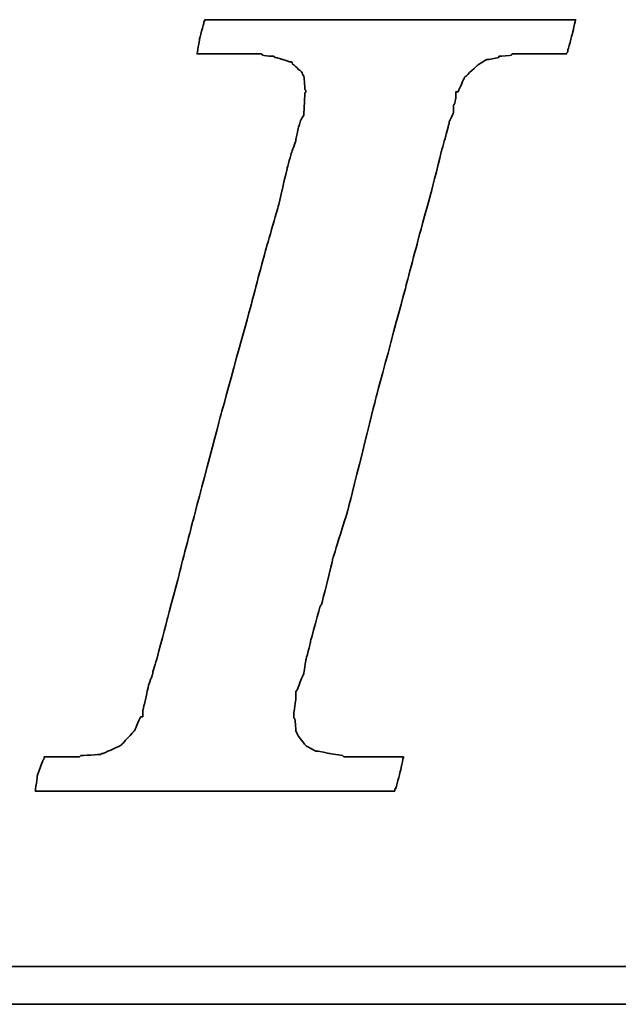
# Model space of a CAD drawing. Header units: millimetres. Extents: x 96 to 887, y 184 to 439.
# Tile 33 of 53: x 694.78 to 699.5, y 264.5 to 272.26. Entities that reach past the tile are written whole.
import ezdxf

# ---------------------------------------------------------------- set-up
doc = ezdxf.new("R2010")
doc.units = ezdxf.units.MM
doc.header["$LTSCALE"] = 0.15
doc.layers.add('DIM', color=4, linetype='CONTINUOUS')
doc.layers.add('layer 1', color=7, linetype='CONTINUOUS')

# ---------------------------------------------------------------- blocks, each defined once
blk = doc.blocks.new('TBI MOTION logo(完整正式版)')
at = {"layer": 'layer 1', "color": 22, "lineweight": 35}
for points, knots in [([(-40.59125, -7.94375), (-40.59125, -7.94375), (-40.97375, -7.94375), (-40.97375, -7.94375), (-40.97375, -7.94375), (-40.97375, -7.94375), (-41.38125, -7.94375), (-41.38125, -7.94375), (-41.38125, -7.94375), (-41.38125, -7.94375), (-41.54875, -7.94375), (-41.54875, -7.94375), (-41.54875, -7.94375), (-41.54875, -7.94375), (-41.59875, -7.94375), (-41.59875, -7.94375), (-41.59875, -7.94375), (-41.59875, -7.94375), (-41.88375, -7.94375), (-41.88375, -7.94375), (-41.88375, -7.94375), (-41.88375, -7.94375), (-41.90875, -7.91875), (-41.90875, -7.91875), (-41.90875, -7.91875), (-41.90875, -7.91875), (-42.19875, -7.87125), (-42.19875, -7.87125), (-42.19875, -7.87125), (-42.19875, -7.87125), (-42.43875, -7.82375), (-42.43875, -7.82375), (-42.43875, -7.82375), (-42.43875, -7.82375), (-42.45875, -7.82375), (-42.45875, -7.82375), (-42.45875, -7.82375), (-42.45875, -7.82375), (-42.48625, -7.82375), (-42.48625, -7.82375), (-42.48625, -7.82375), (-42.48625, -7.82375), (-42.67625, -7.72375), (-42.67625, -7.72375), (-42.67625, -7.72375), (-42.67625, -7.72375), (-42.70125, -7.70375), (-42.70125, -7.70375), (-42.70125, -7.70375), (-42.70125, -7.70375), (-42.72375, -7.67875), (-42.72375, -7.67875), (-42.72375, -7.67875), (-42.72375, -7.67875), (-42.86875, -7.48875), (-42.86875, -7.48875), (-42.86875, -7.48875), (-42.86875, -7.48875), (-42.89375, -7.43875), (-42.89375, -7.43875), (-42.89375, -7.43875), (-42.89375, -7.43875), (-42.91875, -7.38875), (-42.91875, -7.38875), (-42.91875, -7.38875), (-42.91875, -7.38875), (-42.93875, -7.12875), (-42.93875, -7.12875), (-42.93875, -7.12875), (-42.93875, -7.12875), (-42.96375, -7.10375), (-42.96375, -7.10375), (-42.96375, -7.10375), (-42.96375, -7.10375), (-42.96375, -7.05375), (-42.96375, -7.05375), (-42.96375, -7.05375), (-42.96375, -7.05375), (-42.96375, -7.00875), (-42.96375, -7.00875), (-42.96375, -7.00875), (-42.96375, -7.00875), (-42.91875, -6.69625), (-42.91875, -6.69625), (-42.91875, -6.69625), (-42.91875, -6.69625), (-42.91875, -6.62375), (-42.91875, -6.62375), (-42.91875, -6.62375), (-42.91875, -6.62375), (-42.91875, -6.59625), (-42.91875, -6.59625), (-42.91875, -6.59625), (-42.91875, -6.59625), (-42.91875, -6.57375), (-42.91875, -6.57375), (-42.91875, -6.57375), (-42.91875, -6.57375), (-42.91875, -6.52875), (-42.91875, -6.52875), (-42.91875, -6.52875), (-42.91875, -6.52875), (-42.89375, -6.50375), (-42.89375, -6.50375), (-42.89375, -6.50375), (-42.89375, -6.50375), (-42.84375, -6.38375), (-42.84375, -6.38375), (-42.84375, -6.38375), (-42.84375, -6.38375), (-42.84375, -6.35875), (-42.84375, -6.35875), (-42.84375, -6.35875), (-42.84375, -6.35875), (-42.74625, -6.14375), (-42.74625, -6.14375), (-42.74625, -6.14375), (-42.74625, -6.14375), (-42.70125, -5.85375), (-42.70125, -5.85375), (-42.70125, -5.85375), (-42.70125, -5.85375), (-42.60375, -5.47125), (-42.60375, -5.47125), (-42.60375, -5.47125), (-42.60375, -5.47125), (-42.60375, -5.44875), (-42.60375, -5.44875), (-42.60375, -5.44875), (-42.60375, -5.44875), (-42.38875, -4.67875), (-42.38875, -4.67875), (-42.38875, -4.67875), (-42.38875, -4.67875), (-42.36375, -4.65375), (-42.36375, -4.65375), (-42.36375, -4.65375), (-42.36375, -4.65375), (-42.12375, -3.69625), (-42.12375, -3.69625), (-42.12375, -3.69625), (-42.12375, -3.69625), (-42.12375, -3.67374), (-42.12375, -3.67374), (-42.12375, -3.67374), (-42.12375, -3.67374), (-41.78875, -2.59374), (-41.78875, -2.59374), (-41.78875, -2.59374), (-41.78875, -2.59374), (-41.18875, -0.19375), (-41.18875, -0.19375), (-41.18875, -0.19375), (-41.18875, -0.19375), (-40.54375, 2.20624), (-40.54375, 2.20624), (-40.54375, 2.20624), (-40.54375, 2.20624), (-40.25375, 3.30875), (-40.25375, 3.30875), (-40.25375, 3.30875), (-40.25375, 3.30875), (-39.98875, 4.27125), (-39.98875, 4.27125), (-39.98875, 4.27125), (-39.98875, 4.27125), (-39.77375, 5.13125), (-39.77375, 5.13125), (-39.77375, 5.13125), (-39.77375, 5.13125), (-39.67875, 5.47125), (-39.67875, 5.47125), (-39.67875, 5.47125), (-39.67875, 5.47125), (-39.60375, 5.75625), (-39.60375, 5.75625), (-39.60375, 5.75625), (-39.60375, 5.75625), (-39.60375, 5.78125), (-39.60375, 5.78125), (-39.60375, 5.78125), (-39.60375, 5.78125), (-39.50875, 5.97125), (-39.50875, 5.97125), (-39.50875, 5.97125), (-39.50875, 5.97125), (-39.50875, 6.13875), (-39.50875, 6.13875), (-39.50875, 6.13875), (-39.50875, 6.13875), (-39.48625, 6.16625), (-39.48625, 6.16625), (-39.48625, 6.16625), (-39.48625, 6.16625), (-39.46125, 6.28625), (-39.46125, 6.28625), (-39.46125, 6.28625), (-39.46125, 6.28625), (-39.46125, 6.42625), (-39.46125, 6.42625), (-39.46125, 6.42625), (-39.46125, 6.42625), (-39.41375, 6.42625), (-39.41375, 6.42625), (-39.41375, 6.42625), (-39.41375, 6.42625), (-39.29375, 6.69125), (-39.29375, 6.69125), (-39.29375, 6.69125), (-39.29375, 6.69125), (-39.26875, 6.74125), (-39.26875, 6.74125), (-39.26875, 6.74125), (-39.26875, 6.74125), (-39.24375, 6.76625), (-39.24375, 6.76625), (-39.24375, 6.76625), (-39.24375, 6.76625), (-38.98375, 7.00624), (-38.98375, 7.00624), (-38.98375, 7.00624), (-38.98375, 7.00624), (-38.95625, 7.02624), (-38.95625, 7.02624), (-38.95625, 7.02624), (-38.95625, 7.02624), (-38.78875, 7.12624), (-38.78875, 7.12624), (-38.78875, 7.12624), (-38.78875, 7.12624), (-38.76375, 7.12624), (-38.76375, 7.12624), (-38.76375, 7.12624), (-38.76375, 7.12624), (-38.74375, 7.12624), (-38.74375, 7.12624), (-38.74375, 7.12624), (-38.74375, 7.12624), (-38.52875, 7.17125), (-38.52875, 7.17125), (-38.52875, 7.17125), (-38.52875, 7.17125), (-38.52875, 7.19624), (-38.52875, 7.19624), (-38.52875, 7.19624), (-38.52875, 7.19624), (-38.50375, 7.19624), (-38.50375, 7.19624), (-38.50375, 7.19624), (-38.50375, 7.19624), (-38.26125, 7.21875), (-38.26125, 7.21875), (-38.26125, 7.21875), (-38.26125, 7.21875), (-38.23875, 7.24624), (-38.23875, 7.24624), (-38.23875, 7.24624), (-38.23875, 7.24624), (-38.21625, 7.24624), (-38.21625, 7.24624), (-38.21625, 7.24624), (-38.21625, 7.24624), (-38.18875, 7.24624), (-38.18875, 7.24624), (-38.18875, 7.24624), (-38.18875, 7.24624), (-37.90375, 7.24624), (-37.90375, 7.24624), (-37.90375, 7.24624), (-37.90375, 7.24624), (-37.85375, 7.24624), (-37.85375, 7.24624), (-37.85375, 7.24624), (-37.85375, 7.24624), (-37.75875, 7.24624), (-37.75875, 7.24624), (-37.75875, 7.24624), (-37.75875, 7.24624), (-37.42375, 7.24624), (-37.42375, 7.24624), (-37.42375, 7.24624), (-37.42375, 7.24624), (-37.08875, 7.24624), (-37.08875, 7.24624), (-37.08875, 7.24624), (-37.08875, 7.24624), (-37.06375, 7.24624), (-37.06375, 7.24624), (-37.06375, 7.24624), (-37.06375, 7.24624), (-37.06375, 7.26624), (-37.06375, 7.26624), (-37.06375, 7.26624), (-37.06375, 7.26624), (-37.03875, 7.29125), (-37.03875, 7.29125), (-37.03875, 7.29125), (-37.03875, 7.29125), (-37.03875, 7.31625), (-37.03875, 7.31625), (-37.03875, 7.31625), (-37.03875, 7.31625), (-36.94125, 7.67625), (-36.94125, 7.67625), (-36.94125, 7.67625), (-36.94125, 7.67625), (-36.86875, 7.98625), (-36.86875, 7.98625), (-36.86875, 7.98625), (-36.86875, 7.98625), (-36.98875, 7.98625), (-36.98875, 7.98625), (-36.98875, 7.98625), (-36.98875, 7.98625), (-37.42375, 7.98625), (-37.42375, 7.98625), (-37.42375, 7.98625), (-37.42375, 7.98625), (-37.94875, 7.98625), (-37.94875, 7.98625), (-37.94875, 7.98625), (-37.94875, 7.98625), (-38.57375, 7.98625), (-38.57375, 7.98625), (-38.57375, 7.98625), (-38.57375, 7.98625), (-39.29375, 7.98625), (-39.29375, 7.98625), (-39.29375, 7.98625), (-39.29375, 7.98625), (-40.82875, 7.98625), (-40.82875, 7.98625), (-40.82875, 7.98625), (-40.82875, 7.98625), (-42.36375, 7.98625), (-42.36375, 7.98625), (-42.36375, 7.98625), (-42.36375, 7.98625), (-43.08375, 7.98625), (-43.08375, 7.98625), (-43.08375, 7.98625), (-43.08375, 7.98625), (-43.70875, 7.98625), (-43.70875, 7.98625), (-43.70875, 7.98625), (-43.70875, 7.98625), (-44.23375, 7.98625), (-44.23375, 7.98625), (-44.23375, 7.98625), (-44.23375, 7.98625), (-44.66875, 7.98625), (-44.66875, 7.98625), (-44.66875, 7.98625), (-44.66875, 7.98625), (-44.88375, 7.98625), (-44.88375, 7.98625), (-44.88375, 7.98625), (-44.88375, 7.98625), (-44.90875, 7.94125), (-44.90875, 7.94125), (-44.90875, 7.94125), (-44.90875, 7.94125), (-44.90875, 7.91625), (-44.90875, 7.91625), (-44.90875, 7.91625), (-44.90875, 7.91625), (-45.00375, 7.55625), (-45.00375, 7.55625), (-45.00375, 7.55625), (-45.00375, 7.55625), (-45.05375, 7.24624), (-45.05375, 7.24624), (-45.05375, 7.24624), (-45.05375, 7.24624), (-44.61875, 7.24624), (-44.61875, 7.24624), (-44.61875, 7.24624), (-44.61875, 7.24624), (-44.11375, 7.24624), (-44.11375, 7.24624), (-44.11375, 7.24624), (-44.11375, 7.24624), (-43.99375, 7.24624), (-43.99375, 7.24624), (-43.99375, 7.24624), (-43.99375, 7.24624), (-43.94625, 7.24624), (-43.94625, 7.24624), (-43.94625, 7.24624), (-43.94625, 7.24624), (-43.92374, 7.24624), (-43.92374, 7.24624), (-43.92374, 7.24624), (-43.92374, 7.24624), (-43.65875, 7.24624), (-43.65875, 7.24624), (-43.65875, 7.24624), (-43.65875, 7.24624), (-43.63875, 7.21875), (-43.63875, 7.21875), (-43.63875, 7.21875), (-43.63875, 7.21875), (-43.46875, 7.19624), (-43.46875, 7.19624), (-43.46875, 7.19624), (-43.46875, 7.19624), (-43.39875, 7.19624), (-43.39875, 7.19624), (-43.39875, 7.19624), (-43.39875, 7.19624), (-43.37125, 7.17125), (-43.37125, 7.17125), (-43.37125, 7.17125), (-43.37125, 7.17125), (-43.34875, 7.17125), (-43.34875, 7.17125), (-43.34875, 7.17125), (-43.34875, 7.17125), (-43.20375, 7.12624), (-43.20375, 7.12624), (-43.20375, 7.12624), (-43.20375, 7.12624), (-43.05875, 7.07624), (-43.05875, 7.07624), (-43.05875, 7.07624), (-43.05875, 7.07624), (-43.01375, 7.07624), (-43.01375, 7.07624), (-43.01375, 7.07624), (-43.01375, 7.07624), (-42.98875, 7.02624), (-42.98875, 7.02624), (-42.98875, 7.02624), (-42.98875, 7.02624), (-42.79875, 6.86125), (-42.79875, 6.86125), (-42.79875, 6.86125), (-42.79875, 6.86125), (-42.77375, 6.81125), (-42.77375, 6.81125), (-42.77375, 6.81125), (-42.77375, 6.81125), (-42.74625, 6.76625), (-42.74625, 6.76625), (-42.74625, 6.76625), (-42.74625, 6.76625), (-42.72375, 6.47625), (-42.72375, 6.47625), (-42.72375, 6.47625), (-42.72375, 6.47625), (-42.70125, 6.45124), (-42.70125, 6.45124), (-42.70125, 6.45124), (-42.70125, 6.45124), (-42.70125, 6.42625), (-42.70125, 6.42625), (-42.70125, 6.42625), (-42.70125, 6.42625), (-42.72375, 6.40625), (-42.72375, 6.40625), (-42.72375, 6.40625), (-42.72375, 6.40625), (-42.74625, 5.97125), (-42.74625, 5.97125), (-42.74625, 5.97125), (-42.74625, 5.97125), (-42.74625, 5.94625), (-42.74625, 5.94625), (-42.74625, 5.94625), (-42.74625, 5.94625), (-42.74625, 5.92625), (-42.74625, 5.92625), (-42.74625, 5.92625), (-42.74625, 5.92625), (-42.77375, 5.87625), (-42.77375, 5.87625), (-42.77375, 5.87625), (-42.77375, 5.87625), (-42.81875, 5.80625), (-42.81875, 5.80625), (-42.81875, 5.80625), (-42.81875, 5.80625), (-42.86875, 5.63625), (-42.86875, 5.63625), (-42.86875, 5.63625), (-42.86875, 5.63625), (-42.91875, 5.39625), (-42.91875, 5.39625), (-42.91875, 5.39625), (-42.91875, 5.39625), (-42.91875, 5.37124), (-42.91875, 5.37124), (-42.91875, 5.37124), (-42.91875, 5.37124), (-43.01375, 5.10874), (-43.01375, 5.10874), (-43.01375, 5.10874), (-43.01375, 5.10874), (-43.10875, 4.77124), (-43.10875, 4.77124), (-43.10875, 4.77124), (-43.10875, 4.77124), (-43.29875, 3.95625), (-43.29875, 3.95625), (-43.29875, 3.95625), (-43.29875, 3.95625), (-43.58875, 2.95125), (-43.58875, 2.95125), (-43.58875, 2.95125), (-43.58875, 2.95125), (-43.87375, 1.87125), (-43.87375, 1.87125), (-43.87375, 1.87125), (-43.87375, 1.87125), (-44.52625, -0.50374), (-44.52625, -0.50374), (-44.52625, -0.50374), (-44.52625, -0.50374), (-45.14875, -2.85375), (-45.14875, -2.85375), (-45.14875, -2.85375), (-45.14875, -2.85375), (-45.43375, -3.95875), (-45.43375, -3.95875), (-45.43375, -3.95875), (-45.43375, -3.95875), (-45.69875, -4.96875), (-45.69875, -4.96875), (-45.69875, -4.96875), (-45.69875, -4.96875), (-45.91375, -5.78375), (-45.91375, -5.78375), (-45.91375, -5.78375), (-45.91375, -5.78375), (-46.01375, -6.11875), (-46.01375, -6.11875), (-46.01375, -6.11875), (-46.01375, -6.11875), (-46.01375, -6.14375), (-46.01375, -6.14375), (-46.01375, -6.14375), (-46.01375, -6.14375), (-46.10875, -6.40875), (-46.10875, -6.40875), (-46.10875, -6.40875), (-46.10875, -6.40875), (-46.15375, -6.64875), (-46.15375, -6.64875), (-46.15375, -6.64875), (-46.15375, -6.64875), (-46.20375, -6.83875), (-46.20375, -6.83875), (-46.20375, -6.83875), (-46.20375, -6.83875), (-46.22875, -6.93375), (-46.22875, -6.93375), (-46.22875, -6.93375), (-46.22875, -6.93375), (-46.22875, -7.07875), (-46.22875, -7.07875), (-46.22875, -7.07875), (-46.22875, -7.07875), (-46.27375, -7.07875), (-46.27375, -7.07875), (-46.27375, -7.07875), (-46.27375, -7.07875), (-46.39375, -7.34375), (-46.39375, -7.34375), (-46.39375, -7.34375), (-46.39375, -7.34375), (-46.39375, -7.36875), (-46.39375, -7.36875), (-46.39375, -7.36875), (-46.39375, -7.36875), (-46.42125, -7.38875), (-46.42125, -7.38875), (-46.42125, -7.38875), (-46.42125, -7.38875), (-46.68375, -7.67875), (-46.68375, -7.67875), (-46.68375, -7.67875), (-46.68375, -7.67875), (-46.70875, -7.70375), (-46.70875, -7.70375), (-46.70875, -7.70375), (-46.70875, -7.70375), (-46.75375, -7.72375), (-46.75375, -7.72375), (-46.75375, -7.72375), (-46.75375, -7.72375), (-47.08875, -7.87125), (-47.08875, -7.87125), (-47.08875, -7.87125), (-47.08875, -7.87125), (-47.11625, -7.87125), (-47.11625, -7.87125), (-47.11625, -7.87125), (-47.11625, -7.87125), (-47.13875, -7.89375), (-47.13875, -7.89375), (-47.13875, -7.89375), (-47.13875, -7.89375), (-47.56875, -7.91875), (-47.56875, -7.91875), (-47.56875, -7.91875), (-47.56875, -7.91875), (-47.59625, -7.94375), (-47.59625, -7.94375), (-47.59625, -7.94375), (-47.59625, -7.94375), (-47.64375, -7.94375), (-47.64375, -7.94375), (-47.64375, -7.94375), (-47.64375, -7.94375), (-47.73625, -7.94375), (-47.73625, -7.94375), (-47.73625, -7.94375), (-47.73625, -7.94375), (-48.07375, -7.94375), (-48.07375, -7.94375), (-48.07375, -7.94375), (-48.07375, -7.94375), (-48.36125, -7.94375), (-48.36125, -7.94375), (-48.36125, -7.94375), (-48.36125, -7.94375), (-48.36125, -7.96625), (-48.36125, -7.96625), (-48.36125, -7.96625), (-48.36125, -7.96625), (-48.36125, -7.99125), (-48.36125, -7.99125), (-48.36125, -7.99125), (-48.36125, -7.99125), (-48.38875, -8.01375), (-48.38875, -8.01375), (-48.38875, -8.01375), (-48.38875, -8.01375), (-48.50875, -8.34875), (-48.50875, -8.34875), (-48.50875, -8.34875), (-48.50875, -8.34875), (-48.55375, -8.68625), (-48.55375, -8.68625), (-48.55375, -8.68625), (-48.55375, -8.68625), (-48.45875, -8.68625), (-48.45875, -8.68625), (-48.45875, -8.68625), (-48.45875, -8.68625), (-48.07375, -8.68625), (-48.07375, -8.68625), (-48.07375, -8.68625), (-48.07375, -8.68625), (-47.52375, -8.68625), (-47.52375, -8.68625), (-47.52375, -8.68625), (-47.52375, -8.68625), (-46.92375, -8.68625), (-46.92375, -8.68625), (-46.92375, -8.68625), (-46.92375, -8.68625), (-46.25375, -8.68625), (-46.25375, -8.68625), (-46.25375, -8.68625), (-46.25375, -8.68625), (-46.20375, -8.68625), (-46.20375, -8.68625), (-46.20375, -8.68625), (-46.20375, -8.68625), (-44.71375, -8.68625), (-44.71375, -8.68625), (-44.71375, -8.68625), (-44.71375, -8.68625), (-43.22875, -8.68625), (-43.22875, -8.68625), (-43.22875, -8.68625), (-43.22875, -8.68625), (-42.55875, -8.68625), (-42.55875, -8.68625), (-42.55875, -8.68625), (-42.55875, -8.68625), (-42.50875, -8.68625), (-42.50875, -8.68625), (-42.50875, -8.68625), (-42.50875, -8.68625), (-41.93375, -8.68625), (-41.93375, -8.68625), (-41.93375, -8.68625), (-41.93375, -8.68625), (-41.38125, -8.68625), (-41.38125, -8.68625), (-41.38125, -8.68625), (-41.38125, -8.68625), (-40.97375, -8.68625), (-40.97375, -8.68625), (-40.97375, -8.68625), (-40.97375, -8.68625), (-40.78125, -8.68625), (-40.78125, -8.68625), (-40.78125, -8.68625), (-40.78125, -8.68625), (-40.78125, -8.63875), (-40.78125, -8.63875), (-40.78125, -8.63875), (-40.78125, -8.63875), (-40.75875, -8.63875), (-40.75875, -8.63875), (-40.75875, -8.63875), (-40.75875, -8.63875), (-40.66375, -8.27875), (-40.66375, -8.27875), (-40.66375, -8.27875), (-40.66375, -8.27875), (-40.59125, -7.94375), (-40.59125, -7.94375)], [0, 0, 0, 0, 0.00558659, 0.00558659, 0.00558659, 0.0055866, 0.01117318, 0.01117318, 0.01117318, 0.01117319, 0.01675978, 0.01675978, 0.01675978, 0.01675979, 0.02234637, 0.02234637, 0.02234637, 0.02234638, 0.02793296, 0.02793296, 0.02793296, 0.02793297, 0.03351955, 0.03351955, 0.03351955, 0.03351956, 0.03910615, 0.03910615, 0.03910615, 0.03910616, 0.04469274, 0.04469274, 0.04469274, 0.04469275, 0.05027933, 0.05027933, 0.05027933, 0.05027934, 0.05586592, 0.05586592, 0.05586592, 0.05586593, 0.06145251, 0.06145251, 0.06145251, 0.06145252, 0.06703911, 0.06703911, 0.06703911, 0.06703912, 0.0726257, 0.0726257, 0.0726257, 0.07262571, 0.07821229, 0.07821229, 0.07821229, 0.0782123, 0.08379888, 0.08379888, 0.08379888, 0.08379889, 0.08938547, 0.08938547, 0.08938547, 0.08938548, 0.09497207, 0.09497207, 0.09497207, 0.09497208, 0.10055866, 0.10055866, 0.10055866, 0.10055867, 0.10614525, 0.10614525, 0.10614525, 0.10614526, 0.11173184, 0.11173184, 0.11173184, 0.11173185, 0.11731844, 0.11731844, 0.11731844, 0.11731845, 0.12290503, 0.12290503, 0.12290503, 0.12290504, 0.12849162, 0.12849162, 0.12849162, 0.12849163, 0.13407821, 0.13407821, 0.13407821, 0.13407822, 0.1396648, 0.1396648, 0.1396648, 0.13966481, 0.1452514, 0.1452514, 0.1452514, 0.14525141, 0.15083799, 0.15083799, 0.15083799, 0.150838, 0.15642458, 0.15642458, 0.15642458, 0.15642459, 0.16201117, 0.16201117, 0.16201117, 0.16201118, 0.16759777, 0.16759777, 0.16759777, 0.16759778, 0.17318436, 0.17318436, 0.17318436, 0.17318437, 0.17877095, 0.17877095, 0.17877095, 0.17877096, 0.18435754, 0.18435754, 0.18435754, 0.18435755, 0.18994413, 0.18994413, 0.18994413, 0.18994414, 0.19553073, 0.19553073, 0.19553073, 0.19553074, 0.20111732, 0.20111732, 0.20111732, 0.20111733, 0.20670391, 0.20670391, 0.20670391, 0.20670392, 0.2122905, 0.2122905, 0.2122905, 0.21229051, 0.21787709, 0.21787709, 0.21787709, 0.2178771, 0.22346369, 0.22346369, 0.22346369, 0.2234637, 0.22905028, 0.22905028, 0.22905028, 0.22905029, 0.23463687, 0.23463687, 0.23463687, 0.23463688, 0.24022346, 0.24022346, 0.24022346, 0.24022347, 0.24581006, 0.24581006, 0.24581006, 0.24581007, 0.25139665, 0.25139665, 0.25139665, 0.25139666, 0.25698324, 0.25698324, 0.25698324, 0.25698325, 0.26256983, 0.26256983, 0.26256983, 0.26256984, 0.26815642, 0.26815642, 0.26815642, 0.26815643, 0.27374302, 0.27374302, 0.27374302, 0.27374303, 0.27932961, 0.27932961, 0.27932961, 0.27932962, 0.2849162, 0.2849162, 0.2849162, 0.28491621, 0.29050279, 0.29050279, 0.29050279, 0.2905028, 0.29608939, 0.29608939, 0.29608939, 0.2960894, 0.30167598, 0.30167598, 0.30167598, 0.30167599, 0.30726257, 0.30726257, 0.30726257, 0.30726258, 0.31284916, 0.31284916, 0.31284916, 0.31284917, 0.31843575, 0.31843575, 0.31843575, 0.31843576, 0.32402235, 0.32402235, 0.32402235, 0.32402236, 0.32960894, 0.32960894, 0.32960894, 0.32960895, 0.33519553, 0.33519553, 0.33519553, 0.33519554, 0.34078212, 0.34078212, 0.34078212, 0.34078213, 0.34636872, 0.34636872, 0.34636872, 0.34636873, 0.35195531, 0.35195531, 0.35195531, 0.35195532, 0.3575419, 0.3575419, 0.3575419, 0.35754191, 0.36312849, 0.36312849, 0.36312849, 0.3631285, 0.36871508, 0.36871508, 0.36871508, 0.36871509, 0.37430168, 0.37430168, 0.37430168, 0.37430169, 0.37988827, 0.37988827, 0.37988827, 0.37988828, 0.38547486, 0.38547486, 0.38547486, 0.38547487, 0.39106145, 0.39106145, 0.39106145, 0.39106146, 0.39664804, 0.39664804, 0.39664804, 0.39664805, 0.40223464, 0.40223464, 0.40223464, 0.40223465, 0.40782123, 0.40782123, 0.40782123, 0.40782124, 0.41340782, 0.41340782, 0.41340782, 0.41340783, 0.41899441, 0.41899441, 0.41899441, 0.41899442, 0.42458101, 0.42458101, 0.42458101, 0.42458102, 0.4301676, 0.4301676, 0.4301676, 0.43016761, 0.43575419, 0.43575419, 0.43575419, 0.4357542, 0.44134078, 0.44134078, 0.44134078, 0.44134079, 0.44692737, 0.44692737, 0.44692737, 0.44692738, 0.45251397, 0.45251397, 0.45251397, 0.45251398, 0.45810056, 0.45810056, 0.45810056, 0.45810057, 0.46368715, 0.46368715, 0.46368715, 0.46368716, 0.46927374, 0.46927374, 0.46927374, 0.46927375, 0.47486034, 0.47486034, 0.47486034, 0.47486035, 0.48044693, 0.48044693, 0.48044693, 0.48044694, 0.48603352, 0.48603352, 0.48603352, 0.48603353, 0.49162011, 0.49162011, 0.49162011, 0.49162012, 0.4972067, 0.4972067, 0.4972067, 0.49720671, 0.5027933, 0.5027933, 0.5027933, 0.50279331, 0.50837989, 0.50837989, 0.50837989, 0.5083799, 0.51396648, 0.51396648, 0.51396648, 0.51396649, 0.51955307, 0.51955307, 0.51955307, 0.51955308, 0.52513966, 0.52513966, 0.52513966, 0.52513967, 0.53072626, 0.53072626, 0.53072626, 0.53072627, 0.53631285, 0.53631285, 0.53631285, 0.53631286, 0.54189944, 0.54189944, 0.54189944, 0.54189945, 0.54748603, 0.54748603, 0.54748603, 0.54748604, 0.55307263, 0.55307263, 0.55307263, 0.55307264, 0.55865922, 0.55865922, 0.55865922, 0.55865923, 0.56424581, 0.56424581, 0.56424581, 0.56424582, 0.5698324, 0.5698324, 0.5698324, 0.56983241, 0.57541899, 0.57541899, 0.57541899, 0.575419, 0.58100559, 0.58100559, 0.58100559, 0.5810056, 0.58659218, 0.58659218, 0.58659218, 0.58659219, 0.59217877, 0.59217877, 0.59217877, 0.59217878, 0.59776536, 0.59776536, 0.59776536, 0.59776537, 0.60335196, 0.60335196, 0.60335196, 0.60335197, 0.60893855, 0.60893855, 0.60893855, 0.60893856, 0.61452514, 0.61452514, 0.61452514, 0.61452515, 0.62011173, 0.62011173, 0.62011173, 0.62011174, 0.62569832, 0.62569832, 0.62569832, 0.62569833, 0.63128492, 0.63128492, 0.63128492, 0.63128493, 0.63687151, 0.63687151, 0.63687151, 0.63687152, 0.6424581, 0.6424581, 0.6424581, 0.64245811, 0.64804469, 0.64804469, 0.64804469, 0.6480447, 0.65363128, 0.65363128, 0.65363128, 0.65363129, 0.65921788, 0.65921788, 0.65921788, 0.65921789, 0.66480447, 0.66480447, 0.66480447, 0.66480448, 0.67039106, 0.67039106, 0.67039106, 0.67039107, 0.67597765, 0.67597765, 0.67597765, 0.67597766, 0.68156425, 0.68156425, 0.68156425, 0.68156426, 0.68715084, 0.68715084, 0.68715084, 0.68715085, 0.69273743, 0.69273743, 0.69273743, 0.69273744, 0.69832402, 0.69832402, 0.69832402, 0.69832403, 0.70391061, 0.70391061, 0.70391061, 0.70391062, 0.70949721, 0.70949721, 0.70949721, 0.70949722, 0.7150838, 0.7150838, 0.7150838, 0.71508381, 0.72067039, 0.72067039, 0.72067039, 0.7206704, 0.72625698, 0.72625698, 0.72625698, 0.72625699, 0.73184358, 0.73184358, 0.73184358, 0.73184359, 0.73743017, 0.73743017, 0.73743017, 0.73743018, 0.74301676, 0.74301676, 0.74301676, 0.74301677, 0.74860335, 0.74860335, 0.74860335, 0.74860336, 0.75418994, 0.75418994, 0.75418994, 0.75418995, 0.75977654, 0.75977654, 0.75977654, 0.75977655, 0.76536313, 0.76536313, 0.76536313, 0.76536314, 0.77094972, 0.77094972, 0.77094972, 0.77094973, 0.77653631, 0.77653631, 0.77653631, 0.77653632, 0.78212291, 0.78212291, 0.78212291, 0.78212292, 0.7877095, 0.7877095, 0.7877095, 0.78770951, 0.79329609, 0.79329609, 0.79329609, 0.7932961, 0.79888268, 0.79888268, 0.79888268, 0.79888269, 0.80446927, 0.80446927, 0.80446927, 0.80446928, 0.81005587, 0.81005587, 0.81005587, 0.81005588, 0.81564246, 0.81564246, 0.81564246, 0.81564247, 0.82122905, 0.82122905, 0.82122905, 0.82122906, 0.82681564, 0.82681564, 0.82681564, 0.82681565, 0.83240223, 0.83240223, 0.83240223, 0.83240224, 0.83798883, 0.83798883, 0.83798883, 0.83798884, 0.84357542, 0.84357542, 0.84357542, 0.84357543, 0.84916201, 0.84916201, 0.84916201, 0.84916202, 0.8547486, 0.8547486, 0.8547486, 0.85474861, 0.8603352, 0.8603352, 0.8603352, 0.86033521, 0.86592179, 0.86592179, 0.86592179, 0.8659218, 0.87150838, 0.87150838, 0.87150838, 0.87150839, 0.87709497, 0.87709497, 0.87709497, 0.87709498, 0.88268156, 0.88268156, 0.88268156, 0.88268157, 0.88826816, 0.88826816, 0.88826816, 0.88826817, 0.89385475, 0.89385475, 0.89385475, 0.89385476, 0.89944134, 0.89944134, 0.89944134, 0.89944135, 0.90502793, 0.90502793, 0.90502793, 0.90502794, 0.91061453, 0.91061453, 0.91061453, 0.91061454, 0.91620112, 0.91620112, 0.91620112, 0.91620113, 0.92178771, 0.92178771, 0.92178771, 0.92178772, 0.9273743, 0.9273743, 0.9273743, 0.92737431, 0.93296089, 0.93296089, 0.93296089, 0.9329609, 0.93854749, 0.93854749, 0.93854749, 0.9385475, 0.94413408, 0.94413408, 0.94413408, 0.94413409, 0.94972067, 0.94972067, 0.94972067, 0.94972068, 0.95530726, 0.95530726, 0.95530726, 0.95530727, 0.96089385, 0.96089385, 0.96089385, 0.96089386, 0.96648045, 0.96648045, 0.96648045, 0.96648046, 0.97206704, 0.97206704, 0.97206704, 0.97206705, 0.97765363, 0.97765363, 0.97765363, 0.97765364, 0.98324022, 0.98324022, 0.98324022, 0.98324023, 0.98882682, 0.98882682, 0.98882682, 0.98882683, 0.99441341, 0.99441341, 0.99441341, 0.99441342, 1, 1, 1, 1]), ([(75.90875, -9.47875), (75.90875, -9.47875), (75.90875, -12.28625), (75.90875, -12.28625), (75.90875, -12.28625), (75.90875, -12.28625), (75.90875, -12.47875), (75.90875, -12.47875), (75.90875, -12.47875), (75.90875, -12.47875), (75.71625, -12.47875), (75.71625, -12.47875), (75.71625, -12.47875), (75.71625, -12.47875), (-88.32875, -12.47875), (-88.32875, -12.47875), (-88.32875, -12.47875), (-88.32875, -12.47875), (-88.32875, -13.29375), (-88.32875, -13.29375), (-88.32875, -13.29375), (-88.32875, -13.29375), (82.89125, -13.29375), (82.89125, -13.29375), (82.89125, -13.29375), (82.89125, -13.29375), (75.90875, -9.47875), (75.90875, -9.47875)], [0, 0, 0, 0, 0.14285714, 0.14285714, 0.14285714, 0.14285715, 0.28571429, 0.28571429, 0.28571429, 0.2857143, 0.42857143, 0.42857143, 0.42857143, 0.42857144, 0.57142857, 0.57142857, 0.57142857, 0.57142858, 0.71428571, 0.71428571, 0.71428571, 0.71428572, 0.85714286, 0.85714286, 0.85714286, 0.85714287, 1, 1, 1, 1])]:
    blk.add_open_spline(points, degree=3, knots=knots, dxfattribs=at)

msp = doc.modelspace()

# ---------------------------------------------------------------- block references
at = {"layer": 'DIM', "color": 0, "xscale": 0.3648685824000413, "yscale": 0.3648685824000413, "zscale": 0.3648685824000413}
msp.add_blockref('TBI MOTION logo(完整正式版)', (712.6169, 269.3491), dxfattribs=at)

doc.saveas('drawing.dxf')
